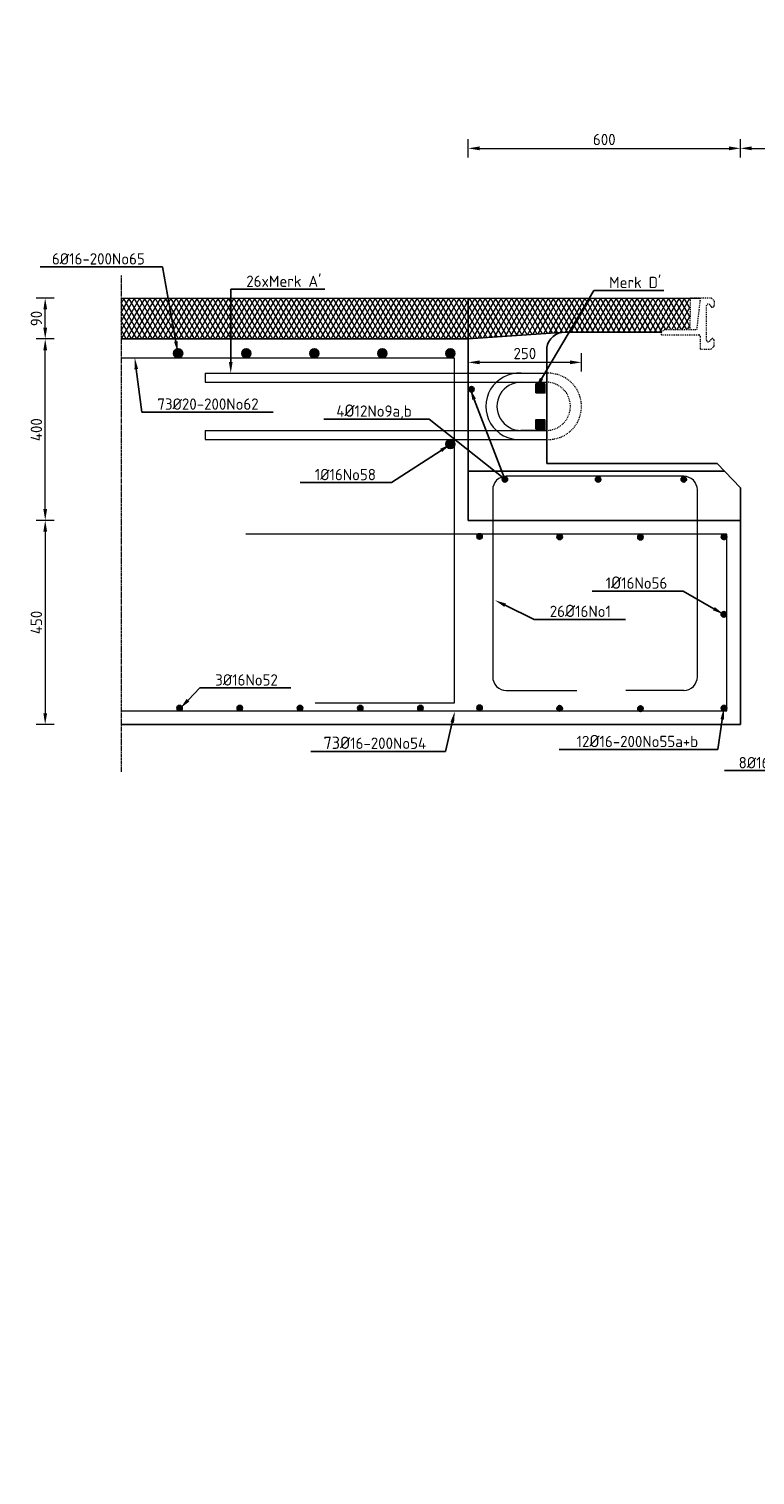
# Model space of a CAD drawing. Header units: millimetres. Extents: x -8028558 to 327273, y -63352 to 83293.
# Tile 35 of 195: x -845 to 755, y -13234 to -10046. Entities that reach past the tile are written whole.
import ezdxf
from ezdxf import colors
from ezdxf.entities.mleader import LeaderData, LeaderLine
from ezdxf.math import Vec2, Vec3

# ---------------------------------------------------------------- set-up
doc = ezdxf.new("R2010")
doc.units = ezdxf.units.MM
doc.linetypes.add('NLCS-HIDDEN', pattern=[4, 2, -2])
doc.linetypes.add('XX-AFBREEK', pattern=[7, 4, -1, 1, -1])
for name, color, linetype, lineweight in [('B-CO-BC-AFBREEKLIJN-G', 7, 'XX-AFBREEK', 18), ('B-CO-BC-BETONVORM-GD', 90, 'Continuous', 25), ('B-CO-BC-BETONVORM-M', 7, 'Continuous', 18), ('B-CO-BC-STORTNAAD-GD', 10, 'BC-STORTNAAD', 25), ('B-CO-BC-WAPENING-GD', 130, 'Continuous', 25), ('B-CO-BC-WAPENING-GN', 150, 'NLCS-HIDDEN', 13), ('B-CO-BC-WAPENING_HOOFDWAPENING-G', 170, 'Continuous', 18), ('B-CO-SC-STAALVORM-A', 252, 'Continuous', 18), ('B-CO-SC-STAALVORM-AD', 252, 'Continuous', 18), ('B-CO-SC-STAALVORM-GN', 10, 'NLCS-HIDDEN', 13), ('B-CO-VH-VERHARDING_ASFALT-A', 252, 'Continuous', 18), ('B-CO-VH-VERHARDING_ASFALT-G', 252, 'Continuous', 18), ('V-CO-BC-OVERIGMATERIAAL-M', 7, 'Continuous', 18), ('X-XX-AL-M', 7, 'Continuous', 18), ('X-XX-AL-T25', 7, 'Continuous', 25), ('X-XX-AL-VERWIJZING-T25', 7, 'Continuous', 25)]:
    doc.layers.add(name, color=color, linetype=linetype, lineweight=lineweight)
doc.styles.add('NLCS-ISO-MM10-T25', font='NLCS-ISO.ttf', dxfattribs={"height": 25})
doc.linetypes.add('BC-STORTNAAD', pattern='A,15,-1,[175,NLCS.SHX,S=1,R=0,X=0,Y=0],-1', length=17)
doc.dimstyles.new('NLCS-MM10-T25-PIJL_L0_H0', dxfattribs={"dimscale": 10, "dimtxt": 2.5, "dimasz": 2.5, "dimexe": 2, "dimexo": 2, "dimgap": 0.7, "dimtad": 1, "dimdec": 0, "dimzin": 0, "dimdsep": 46, "dimtxsty": 'NLCS-ISO-MM10-T25', "dimcen": 0, "dimdle": 2, "dimclrd": 256, "dimclre": 256, "dimclrt": 256, "dimadec": 0, "dimazin": 0, "dimtfac": 1, "dimtdec": 3, "dimtofl": 0, "dimtmove": 0, "dimatfit": 3, "dimfxl": 2, "dimfxlon": 1, "dimtfillclr": 256, "dimtolj": 1, "dimtzin": 0, "dimlwd": -1, "dimlwe": -1, "dimarcsym": 0})
doc.dimstyles.new('NLCS-MM10-T25-PIJL_L0_H4', dxfattribs={"dimscale": 10, "dimtxt": 2.5, "dimasz": 2.5, "dimexe": 2, "dimexo": 2, "dimgap": 0.7, "dimtad": 1, "dimdec": 0, "dimzin": 0, "dimdsep": 46, "dimtxsty": 'NLCS-ISO-MM10-T25', "dimcen": 0, "dimdle": 2, "dimclrd": 256, "dimclre": 256, "dimclrt": 256, "dimadec": 4, "dimazin": 0, "dimtfac": 1, "dimtdec": 3, "dimtofl": 0, "dimtmove": 0, "dimatfit": 3, "dimfxl": 2, "dimfxlon": 1, "dimtfillclr": 256, "dimtolj": 1, "dimtzin": 0, "dimlwd": -1, "dimlwe": -1, "dimarcsym": 0})
pattern_1 = [(45, (29559.305, -2e-12), (-2.8284271, 2.8284271), []), (45, (29559.305, 2.4284), (-2.8284271, 2.8284271), []), (45, (29559.305, 2.5284), (-2.8284271, 2.8284271), []), (45, (29559.305, 2.6284), (-2.8284271, 2.8284271), [])]

# ---------------------------------------------------------------- blocks, each defined once
blk = doc.blocks.new('*D1825')
at = {"layer": 'X-XX-AL-M', "transparency": 16777216}
for p, q in [((722.7, -10328.9), (722.7, -10288.9)), ((957.5, -10328.9), (957.5, -10288.9)), ((747.7, -10308.9), (932.5, -10308.9))]:
    blk.add_line(p, q, dxfattribs=at)
for points in [[(747.7, -10304.7), (747.7, -10313.1), (722.7, -10308.9)], [(932.5, -10304.7), (932.5, -10313.1), (957.5, -10308.9)]]:
    blk.add_solid(points, dxfattribs=at)
at = {"layer": 'X-XX-AL-M', "transparency": 16777216, "insert": (840.1, -10289.4), "char_height": 25, "attachment_point": 5, "style": 'NLCS-ISO-MM10-T25'}
blk.add_mtext('\\A1;Var', dxfattribs=at)
blk = doc.blocks.new('*D1826')
at = {"layer": 'X-XX-AL-M', "transparency": 16777216}
for p, q in [((122.7, -10328.9), (122.7, -10288.9)), ((722.7, -10328.9), (722.7, -10288.9)), ((147.7, -10308.9), (697.7, -10308.9))]:
    blk.add_line(p, q, dxfattribs=at)
for points in [[(147.7, -10304.7), (147.7, -10313.1), (122.7, -10308.9)], [(697.7, -10304.7), (697.7, -10313.1), (722.7, -10308.9)]]:
    blk.add_solid(points, dxfattribs=at)
at = {"layer": 'X-XX-AL-M', "transparency": 16777216, "insert": (422.7, -10289.4), "char_height": 25, "attachment_point": 5, "style": 'NLCS-ISO-MM10-T25'}
blk.add_mtext('\\A1;600', dxfattribs=at)
blk = doc.blocks.new('*D1823')
at = {"layer": 'X-XX-AL-M', "transparency": 16777216}
for p, q in [((-789.5, -10639.1), (-829.5, -10639.1)), ((-809.5, -10704.1), (-809.5, -10664.1)), ((-789.5, -10729.1), (-829.5, -10729.1))]:
    blk.add_line(p, q, dxfattribs=at)
for points in [[(-813.6, -10664.1), (-805.3, -10664.1), (-809.5, -10639.1)], [(-813.6, -10704.1), (-805.3, -10704.1), (-809.5, -10729.1)]]:
    blk.add_solid(points, dxfattribs=at)
at = {"layer": 'X-XX-AL-M', "transparency": 16777216, "insert": (-829, -10684.1), "char_height": 25, "attachment_point": 5, "rotation": 90, "style": 'NLCS-ISO-MM10-T25'}
blk.add_mtext('\\A1;90', dxfattribs=at)
blk = doc.blocks.new('*D1824')
at = {"layer": 'B-CO-BC-BETONVORM-M', "transparency": 16777216}
for p, q in [((-789.5, -11129.1), (-829.5, -11129.1)), ((-809.5, -11154.1), (-809.5, -11554.1)), ((-789.5, -11579.1), (-829.5, -11579.1))]:
    blk.add_line(p, q, dxfattribs=at)
for points in [[(-813.6, -11154.1), (-805.3, -11154.1), (-809.5, -11129.1)], [(-813.6, -11554.1), (-805.3, -11554.1), (-809.5, -11579.1)]]:
    blk.add_solid(points, dxfattribs=at)
at = {"layer": 'B-CO-BC-BETONVORM-M', "transparency": 16777216, "insert": (-829, -11354.1), "char_height": 25, "attachment_point": 5, "rotation": 90, "style": 'NLCS-ISO-MM10-T25'}
blk.add_mtext('\\A1;450', dxfattribs=at)
blk = doc.blocks.new('*D1832')
at = {"layer": 'B-CO-BC-BETONVORM-M', "transparency": 16777216}
for p, q in [((-809.5, -10729.1), (-829.5, -10729.1)), ((-809.5, -11104.1), (-809.5, -10754.1)), ((-809.5, -11129.1), (-829.5, -11129.1))]:
    blk.add_line(p, q, dxfattribs=at)
for points in [[(-813.6, -10754.1), (-805.3, -10754.1), (-809.5, -10729.1)], [(-813.6, -11104.1), (-805.3, -11104.1), (-809.5, -11129.1)]]:
    blk.add_solid(points, dxfattribs=at)
at = {"layer": 'B-CO-BC-BETONVORM-M', "transparency": 16777216, "insert": (-829, -10929.1), "char_height": 25, "attachment_point": 5, "rotation": 90, "style": 'NLCS-ISO-MM10-T25'}
blk.add_mtext('\\A1;400', dxfattribs=at)
blk = doc.blocks.new('*D1813')
at = {"layer": 'X-XX-AL-M', "transparency": 16777216}
for p, q in [((122.7, -10800.7), (122.7, -10760.7)), ((372.4, -10800.7), (372.4, -10760.7)), ((347.4, -10780.7), (147.7, -10780.7))]:
    blk.add_line(p, q, dxfattribs=at)
for points in [[(147.7, -10776.5), (147.7, -10784.8), (122.7, -10780.7)], [(347.4, -10776.5), (347.4, -10784.8), (372.4, -10780.7)]]:
    blk.add_solid(points, dxfattribs=at)
at = {"layer": 'X-XX-AL-M', "transparency": 16777216, "insert": (247.6, -10761.2), "char_height": 25, "attachment_point": 5, "style": 'NLCS-ISO-MM10-T25'}
blk.add_mtext('\\A1;250', dxfattribs=at)

msp = doc.modelspace()

# ---------------------------------------------------------------- hatches: boundary and pattern name
at = {"layer": 'B-CO-SC-STAALVORM-A'}
h = msp.add_hatch(dxfattribs=at)
h.set_pattern_fill('ACO-STAAL', color=256, pattern_type=2)
h.set_pattern_definition(pattern_1)
h.paths.add_polyline_path([(-506.5, -10760.8, 1), (-526.5, -10760.8, 1)])
h = msp.add_hatch(dxfattribs=at)
h.set_pattern_fill('ACO-STAAL', color=256, pattern_type=2)
h.set_pattern_definition(pattern_1)
h.paths.add_polyline_path([(-356.5, -10760.8, 1), (-376.5, -10760.8, 1)])
h = msp.add_hatch(dxfattribs=at)
h.set_pattern_fill('ACO-STAAL', color=256, pattern_type=2)
h.set_pattern_definition(pattern_1)
h.paths.add_polyline_path([(-206.5, -10760.8, 1), (-226.5, -10760.8, 1)])
h = msp.add_hatch(dxfattribs=at)
h.set_pattern_fill('ACO-STAAL', color=256, pattern_type=2)
h.set_pattern_definition(pattern_1)
h.paths.add_polyline_path([(-56.5, -10760.8, 1), (-76.5, -10760.8, 1)])
h = msp.add_hatch(dxfattribs=at)
h.set_pattern_fill('ACO-STAAL', color=256, pattern_type=2)
h.set_pattern_definition(pattern_1)
h.paths.add_polyline_path([(93.5, -10760.8, 1), (73.5, -10760.8, 1)])
h = msp.add_hatch(dxfattribs=at)
h.set_pattern_fill('ACO-STAAL', color=256, pattern_type=2)
h.set_pattern_definition([(45, (29559.305, -200), (-2.8284271, 2.8284271), []), (45, (29559.305, -197.5716), (-2.8284271, 2.8284271), []), (45, (29559.305, -197.4716), (-2.8284271, 2.8284271), []), (45, (29559.305, -197.3716), (-2.8284271, 2.8284271), [])])
h.paths.add_polyline_path([(93.5, -10960.8, 1), (73.5, -10960.8, 1)])
at = {"layer": 'B-CO-SC-STAALVORM-AD'}
h = msp.add_hatch(dxfattribs=at)
h.set_pattern_fill('ACO-STAAL', color=256, pattern_type=2)
h.set_pattern_definition(pattern_1)
h.paths.add_polyline_path([(136, -10840, 1), (124, -10840, 1)])
h = msp.add_hatch(dxfattribs=at)
h.set_pattern_fill('ACO-STAAL', color=256, pattern_type=2)
h.set_pattern_definition(pattern_1)
h.paths.add_polyline_path([(209.6, -11038.5, 1), (197.6, -11038.5, 1)])
h = msp.add_hatch(dxfattribs=at)
h.set_pattern_fill('ACO-STAAL', color=256, pattern_type=2)
h.set_pattern_definition(pattern_1)
h.paths.add_polyline_path([(415, -11038.6, 1), (403, -11038.6, 1)])
h = msp.add_hatch(dxfattribs=at)
h.set_pattern_fill('ACO-STAAL', color=256, pattern_type=2)
h.set_pattern_definition(pattern_1)
h.paths.add_polyline_path([(603.8, -11038.6, 1), (591.8, -11038.6, 1)])
h = msp.add_hatch(dxfattribs=at)
h.set_pattern_fill('ACO-STAAL', color=256, pattern_type=2)
h.set_pattern_definition(pattern_1)
h.paths.add_polyline_path([(153.8, -11164.4, 1), (141.8, -11164.4, 1)])
h = msp.add_hatch(dxfattribs=at)
h.set_pattern_fill('ACO-STAAL', color=256, pattern_type=2)
h.set_pattern_definition(pattern_1)
h.paths.add_polyline_path([(330.3, -11165.5, 1), (318.3, -11165.5, 1)])
h = msp.add_hatch(dxfattribs=at)
h.set_pattern_fill('ACO-STAAL', color=256, pattern_type=2)
h.set_pattern_definition(pattern_1)
h.paths.add_polyline_path([(508.4, -11166.2, 1), (496.4, -11166.2, 1)])
h = msp.add_hatch(dxfattribs=at)
h.set_pattern_fill('ACO-STAAL', color=256, pattern_type=2)
h.set_pattern_definition(pattern_1)
h.paths.add_polyline_path([(692.5, -11165.1, 1), (680.5, -11165.1, 1)])
h = msp.add_hatch(dxfattribs=at)
h.set_pattern_fill('ACO-STAAL', color=256, pattern_type=2)
h.set_pattern_definition(pattern_1)
h.paths.add_polyline_path([(692.6, -11165.2, 1), (680.6, -11165.2, 1)])
h = msp.add_hatch(dxfattribs=at)
h.set_pattern_fill('ACO-STAAL', color=256, pattern_type=2)
h.set_pattern_definition(pattern_1)
h.paths.add_polyline_path([(692, -11336.2, 1), (680, -11336.2, 1)])
h = msp.add_hatch(dxfattribs=at)
h.set_pattern_fill('ACO-STAAL', color=256, pattern_type=2)
h.set_pattern_definition(pattern_1)
h.paths.add_polyline_path([(-507.5, -11543, 1), (-519.5, -11543, 1)])
h = msp.add_hatch(dxfattribs=at)
h.set_pattern_fill('ACO-STAAL', color=256, pattern_type=2)
h.set_pattern_definition(pattern_1)
h.paths.add_polyline_path([(-374.7, -11543, 1), (-386.7, -11543, 1)])
h = msp.add_hatch(dxfattribs=at)
h.set_pattern_fill('ACO-STAAL', color=256, pattern_type=2)
h.set_pattern_definition(pattern_1)
h.paths.add_polyline_path([(-241.9, -11543, 1), (-253.9, -11543, 1)])
h = msp.add_hatch(dxfattribs=at)
h.set_pattern_fill('ACO-STAAL', color=256, pattern_type=2)
h.set_pattern_definition(pattern_1)
h.paths.add_polyline_path([(-109.1, -11543, 1), (-121.1, -11543, 1)])
h = msp.add_hatch(dxfattribs=at)
h.set_pattern_fill('ACO-STAAL', color=256, pattern_type=2)
h.set_pattern_definition(pattern_1)
h.paths.add_polyline_path([(23.6, -11543, 1), (11.6, -11543, 1)])
h = msp.add_hatch(dxfattribs=at)
h.set_pattern_fill('ACO-STAAL', color=256, pattern_type=2)
h.set_pattern_definition(pattern_1)
h.paths.add_polyline_path([(153.8, -11542.3, 1), (141.8, -11542.3, 1)])
h = msp.add_hatch(dxfattribs=at)
h.set_pattern_fill('ACO-STAAL', color=256, pattern_type=2)
h.set_pattern_definition(pattern_1)
h.paths.add_polyline_path([(330.3, -11543.4, 1), (318.3, -11543.4, 1)])
h = msp.add_hatch(dxfattribs=at)
h.set_pattern_fill('ACO-STAAL', color=256, pattern_type=2)
h.set_pattern_definition(pattern_1)
h.paths.add_polyline_path([(508.4, -11544.1, 1), (496.4, -11544.1, 1)])
h = msp.add_hatch(dxfattribs=at)
h.set_pattern_fill('ACO-STAAL', color=256, pattern_type=2)
h.set_pattern_definition(pattern_1)
h.paths.add_polyline_path([(692.5, -11543, 1), (680.5, -11543, 1)])
at = {"layer": 'B-CO-VH-VERHARDING_ASFALT-A'}
h = msp.add_hatch(dxfattribs=at)
h.set_pattern_fill('AVH-ASFALT', color=256, scale=10, pattern_type=2)
h.set_pattern_definition([(60, (29559.305, -2e-12), (-8.660254, 5), []), (120, (29559.305, -2e-12), (-8.660254, -5), [])])
h.paths.add_polyline_path([(-355.9, -10729.1), (-302.8, -10639.1), (-642.3, -10639.1), (-642.3, -10729.1)])
h.paths.add_polyline_path([(-302.8, -10639.1), (-355.9, -10729.1), (122.7, -10729.1), (330.6, -10714.3, -0.035381), (336.5, -10713.9), (345.1, -10713.9), (389.2, -10639.1)])
h.paths.add_polyline_path([(389.2, -10639.1), (345.1, -10713.9), (549, -10713.9), (554.5, -10708.4), (611.2, -10708.4), (612.3, -10639.1)])
h.paths.add_polyline_path([(1343.7, -10713.9, -0.035381), (1349.6, -10714.3), (1514.2, -10726), (1561.6, -10639.1), (1067.8, -10639.1), (1068.9, -10708.4), (1125.6, -10708.4), (1131.2, -10713.9)])
h.paths.add_polyline_path([(1957.5, -10729.1), (1957.5, -10639.1), (1561.6, -10639.1), (1514.2, -10726), (1557.5, -10729.1)])
at = {"layer": 'X-XX-AL-T25', "true_color": 0x636466}
h = msp.add_hatch(color=251, dxfattribs=at)
h.dxf.hatch_style = 1
h.paths.add_polyline_path([(291.7, -10828.2), (271.7, -10828.2), (271.7, -10848.2), (291.7, -10848.2)])
h = msp.add_hatch(color=251, dxfattribs=at)
h.dxf.hatch_style = 1
h.paths.add_polyline_path([(291.7, -10907.6), (271.7, -10907.6), (271.7, -10927.6), (291.7, -10927.6)])

# ---------------------------------------------------------------- linework, layer by layer
at = {"layer": 'B-CO-BC-AFBREEKLIJN-G', "flags": 128}
msp.add_lwpolyline([(-642.3, -10589.1), (-642.3, -11683.2)], dxfattribs=at)
at = {"layer": 'B-CO-BC-BETONVORM-GD', "flags": 128}
for points in [[(122.7, -10729.1), (-642.3, -10729.1)], [(122.7, -10729.1), (336.5, -10713.9)], [(722.7, -11579.1), (722.7, -11057.5)], [(-642.3, -11579.1), (722.7, -11579.1)]]:
    msp.add_lwpolyline(points, dxfattribs=at)
at = {"layer": 'B-CO-BC-BETONVORM-GD', "ltscale": 500, "flags": 128}
msp.add_lwpolyline([(336.5, -10713.9, 0.365479), (295.7, -10748.3)], format="xyb", dxfattribs=at)
for points in [[(549, -10713.9), (336.5, -10713.9)], [(295.7, -10748.3), (295.7, -11004)], [(295.7, -11004), (671.7, -11004)], [(671.7, -11004), (722.7, -11057.5)]]:
    msp.add_lwpolyline(points, dxfattribs=at)
at = {"layer": 'B-CO-BC-STORTNAAD-GD', "ltscale": 0.5, "flags": 128}
for points in [[(122.7, -11129.1), (122.7, -10639.1)], [(687.3, -11020.3), (122.7, -11020.3)], [(722.7, -11129.1), (122.7, -11129.1)]]:
    msp.add_lwpolyline(points, dxfattribs=at)
at = {"layer": 'B-CO-BC-WAPENING-GD'}
for points in [[(271.7, -10848.2), (291.7, -10848.2), (291.7, -10828.2), (271.7, -10828.2)], [(271.7, -10927.6), (291.7, -10927.6), (291.7, -10907.6), (271.7, -10907.6)]]:
    msp.add_lwpolyline(points, close=True, dxfattribs=at)
for centre, radius in [((-516.5, -10760.8), 10), ((-366.5, -10760.8), 10), ((-216.5, -10760.8), 10), ((-66.5, -10760.8), 10), ((83.5, -10760.8), 10), ((130, -10840), 6), ((83.5, -10960.8), 10), ((203.6, -11038.5), 6), ((409, -11038.6), 6), ((597.8, -11038.6), 6), ((147.8, -11164.4), 6), ((324.3, -11165.5), 6), ((502.4, -11166.2), 6), ((686.5, -11165.1), 6), ((686.6, -11165.2), 6), ((686, -11336.2), 6), ((-513.5, -11543), 6), ((-380.7, -11543), 6), ((-247.9, -11543), 6), ((-115.1, -11543), 6), ((17.6, -11543), 6), ((147.8, -11542.3), 6), ((324.3, -11543.4), 6), ((502.4, -11544.1), 6), ((686.5, -11543), 6)]:
    msp.add_circle(centre, radius, dxfattribs=at)
at = {"layer": 'B-CO-BC-WAPENING-GN', "flags": 128}
for points in [[(295.7, -10950.7, 1.051225), (295.7, -10804.7)], [(295.7, -10930.9, 0.982941), (295.7, -10824.5)]]:
    msp.add_lwpolyline(points, format="xyb", dxfattribs=at)
at = {"layer": 'B-CO-BC-WAPENING_HOOFDWAPENING-G', "flags": 128}
for points in [[(92.7, -10771.1), (-642.3, -10771.1)], [(92.7, -11531), (92.7, -10771.1)], [(-456.6, -10804.8), (295.4, -10804.8)], [(-456.6, -10804.8), (-456.6, -10824.5)], [(-456.6, -10824.5), (295.8, -10824.5)], [(-456.6, -10930.9), (295.8, -10930.9)], [(-456.6, -10930.9), (-456.6, -10950.7)], [(-456.6, -10950.7), (295.8, -10950.7)], [(692.7, -11159.1), (-367, -11159.1)], [(692.7, -11549.1), (692.7, -11159.1)], [(206.7, -11503.8), (362.5, -11503.8)], [(597.8, -11503.8), (470.1, -11503.8)], [(-214.7, -11531), (92.7, -11531)], [(-642.3, -11549.1), (692.7, -11549.1)]]:
    msp.add_lwpolyline(points, dxfattribs=at)
for points in [[(239.3, -10804.8, 1.064137), (239.3, -10950.7)], [(239.3, -10824.5, 1.00352), (239.6, -10930.9)], [(176.7, -11473.8, 0.414214), (206.7, -11503.8)], [(597.8, -11503.8, 0.414214), (627.8, -11473.8)]]:
    msp.add_lwpolyline(points, format="xyb", dxfattribs=at)
at = {"layer": 'B-CO-BC-WAPENING_HOOFDWAPENING-G'}
msp.add_lwpolyline([(627.8, -11473.8), (627.8, -11061.9, 0.414214), (597.8, -11031.9), (206.7, -11031.9, 0.414214), (176.7, -11061.9), (176.7, -11473.8)], format="xyb", dxfattribs=at)
at = {"layer": 'B-CO-SC-STAALVORM-GN', "flags": 128}
for points in [[(612.3, -10639.1), (611.2, -10708.4)], [(658.8, -10639.1), (612.3, -10639.1)], [(626.9, -10708.4), (634.9, -10639.1)], [(658.8, -10639.1), (664.6, -10644.9)], [(664.6, -10644.9), (664.6, -10655.6)], [(648.1, -10732.1), (648.1, -10655.4)], [(549, -10713.9), (554.5, -10708.4)], [(554.5, -10708.4), (626.9, -10708.4)], [(549, -10719.9), (549, -10713.9)], [(549, -10719.9), (630.8, -10719.9)], [(634.8, -10751.6), (634.5, -10724.5)], [(664.6, -10745.1), (664.6, -10731.9)], [(634.8, -10751.6), (658.1, -10751.6)], [(658.1, -10751.6), (664.6, -10745.1)]]:
    msp.add_lwpolyline(points, dxfattribs=at)
for points in [[(654.9, -10653.4, 0.61982), (648.1, -10655.4)], [(658.1, -10657.5, 0.045064), (654.9, -10653.4)], [(658.1, -10657.5, 0.748975), (664.6, -10655.6)], [(634.5, -10724.5, 0.3609), (630.8, -10719.9)], [(648.1, -10732.1, 0.61982), (654.9, -10734.2)], [(654.9, -10734.2, 0.045064), (658.1, -10730)], [(664.6, -10731.9, 0.748975), (658.1, -10730)]]:
    msp.add_lwpolyline(points, format="xyb", dxfattribs=at)
at = {"layer": 'B-CO-VH-VERHARDING_ASFALT-G', "flags": 128}
msp.add_lwpolyline([(-642.3, -10639.1), (634.9, -10639.1)], dxfattribs=at)
at = {"layer": 'V-CO-BC-OVERIGMATERIAAL-M', "color": 18, "true_color": 0x000000, "flags": 128}
msp.add_lwpolyline([(295.4, -10930.9), (238.9, -10930.9)], dxfattribs=at)

# ---------------------------------------------------------------- dimensions: what is measured, and where the dimension line sits
at = {"layer": 'B-CO-BC-BETONVORM-M'}
for base, p1, p2, picture, middle in [((-809.5, -10729.1), (-809.5, -11129.1), (-809.5, -10729.1), '*D1832', (-829, -10929.1)), ((-809.5, -11579.1), (653.2, -11129.1), (653.2, -11579.1), '*D1824', (-829, -11354.1))]:
    dim = msp.add_linear_dim(base=base, p1=p1, p2=p2, angle=90, dimstyle='NLCS-MM10-T25-PIJL_L0_H0', dxfattribs=at)
    dim.commit()
    dim.dimension.update_dxf_attribs({"geometry": picture, "text_midpoint": middle})
at = {"layer": 'X-XX-AL-M'}
for base, p1, p2, picture, middle in [((722.7, -10308.9), (122.7, -10729.1), (722.7, -11118.3), '*D1826', (422.7, -10289.4)), ((122.7, -10780.7), (372.4, -10877.7), (122.7, -10930.9), '*D1813', (247.6, -10761.2))]:
    dim = msp.add_linear_dim(base=base, p1=p1, p2=p2, dimstyle='NLCS-MM10-T25-PIJL_L0_H4', dxfattribs=at)
    dim.commit()
    dim.dimension.update_dxf_attribs({"geometry": picture, "text_midpoint": middle})
dim = msp.add_linear_dim(base=(957.5, -10308.9), p1=(722.7, -11129.1), p2=(957.5, -11129.1), text='Var', dimstyle='NLCS-MM10-T25-PIJL_L0_H4', dxfattribs=at)
dim.commit()
dim.dimension.update_dxf_attribs({"geometry": '*D1825', "text_midpoint": (840.1, -10289.4)})
dim = msp.add_linear_dim(base=(-809.5, -10639.1), p1=(-642.3, -10729.1), p2=(-642.3, -10639.1), angle=90, dimstyle='NLCS-MM10-T25-PIJL_L0_H4', dxfattribs=at)
dim.commit()
dim.dimension.update_dxf_attribs({"geometry": '*D1823', "text_midpoint": (-829, -10684.1)})

# ---------------------------------------------------------------- leaders
at = {"layer": 'X-XX-AL-VERWIJZING-T25'}
ml = msp.add_multileader_mtext('Standard', dxfattribs=at)
ml.set_content('Merk B', color=256, style='NLCS-ISO-MM10-T25')
ml.set_leader_properties(color=256, linetype='ByLayer', lineweight=-1)
ml.build(insert=Vec2(0, 0))
ml.multileader.update_dxf_attribs({"text_left_attachment_type": 5, "text_right_attachment_type": 5, "dogleg_length": 25, "arrow_head_size": 25})
ctx = ml.context
ctx.base_point, ctx.char_height, ctx.arrow_head_size, ctx.landing_gap_size, ctx.plane_origin = Vec3(137517.8, -36029.7), 25, 25, 9, Vec3(137783.2, -36013.1)
ctx.left_attachment, ctx.right_attachment = 5, 5
notes = []
notes.append((ctx, [(0, (0, 0, 0), (0, 0), (1, 0), 1, [])]))
ctx.mtext.insert, ctx.mtext.flow_direction = Vec3(137526.8, -35999.7), 5
ml = msp.add_multileader_mtext('Standard', dxfattribs=at)
ml.set_content('6Ø16-200No65', color=256, style='NLCS-ISO-MM10-T25')
ml.set_leader_properties(color=256, linetype='ByLayer', lineweight=-1)
ml.build(insert=Vec2(0, 0))
ml.multileader.update_dxf_attribs({"text_left_attachment_type": 5, "text_right_attachment_type": 5, "dogleg_length": 25, "arrow_head_size": 25})
ctx = ml.context
ctx.base_point, ctx.char_height, ctx.arrow_head_size, ctx.landing_gap_size, ctx.plane_origin = Vec3(-803.7, -10570), 25, 25, 9, Vec3(-517.1, -10759.2)
ctx.left_attachment, ctx.right_attachment = 5, 5
notes.append((ctx, [(0, (1, 1, 0), (-550.7, -10570), (-1, 0), 25, [(0, [(-517.1, -10759.2)], 0, [])])]))
ctx.mtext.insert, ctx.mtext.flow_direction = Vec3(-794.7, -10540), 5
ml = msp.add_multileader_mtext('Standard', dxfattribs=at)
ml.set_content("26xMerk A'", color=256, style='NLCS-ISO-MM10-T25')
ml.set_leader_properties(color=256, linetype='ByLayer', lineweight=-1)
ml.build(insert=Vec2(0, 0))
ml.multileader.update_dxf_attribs({"text_left_attachment_type": 5, "text_right_attachment_type": 5, "dogleg_length": 25, "arrow_head_size": 25})
ctx = ml.context
ctx.base_point, ctx.char_height, ctx.arrow_head_size, ctx.landing_gap_size, ctx.plane_origin = Vec3(-375.3, -10619.4), 25, 25, 9, Vec3(-400.6, -10804.8)
ctx.left_attachment, ctx.right_attachment = 5, 5
notes.append((ctx, [(0, (1, 1, 0), (-400.3, -10619.4), (1, 0), 25, [(0, [(-400.6, -10804.8)], 0, [])])]))
ctx.mtext.insert, ctx.mtext.flow_direction = Vec3(-366.3, -10589.4), 5
ml = msp.add_multileader_mtext('Standard', dxfattribs=at)
ml.set_content("Merk D'", color=256, style='NLCS-ISO-MM10-T25')
ml.set_leader_properties(color=256, linetype='ByLayer', lineweight=-1)
ml.build(insert=Vec2(0, 0))
ml.multileader.update_dxf_attribs({"text_left_attachment_type": 5, "text_right_attachment_type": 5, "dogleg_length": 25, "arrow_head_size": 25})
ctx = ml.context
ctx.base_point, ctx.char_height, ctx.arrow_head_size, ctx.landing_gap_size, ctx.plane_origin = Vec3(424.3, -10622), 25, 25, 9, Vec3(271.7, -10838.2)
ctx.left_attachment, ctx.right_attachment = 5, 5
notes.append((ctx, [(0, (1, 1, 0), (399.3, -10622), (1, 0), 25, [(0, [(271.7, -10838.2)], 0, [])])]))
ctx.mtext.insert, ctx.mtext.flow_direction = Vec3(433.3, -10592), 5
ml = msp.add_multileader_mtext('Standard', dxfattribs=at)
ml.set_content('73Ø20-200No62', color=256, style='NLCS-ISO-MM10-T25')
ml.set_leader_properties(color=256, linetype='ByLayer', lineweight=-1)
ml.build(insert=Vec2(0, 0))
ml.multileader.update_dxf_attribs({"text_left_attachment_type": 5, "text_right_attachment_type": 5, "dogleg_length": 25, "arrow_head_size": 25})
ctx = ml.context
ctx.base_point, ctx.char_height, ctx.arrow_head_size, ctx.landing_gap_size, ctx.plane_origin = Vec3(-571.3, -10890.2), 25, 25, 9, Vec3(-612, -10771.1)
ctx.left_attachment, ctx.right_attachment = 5, 5
notes.append((ctx, [(1, (1, 1, 0), (-596.3, -10890.2), (1, 0), 25, [(0, [(-612, -10771.1)], 0, [])])]))
ctx.mtext.insert, ctx.mtext.flow_direction = Vec3(-562.3, -10860.2), 5
ml = msp.add_multileader_mtext('Standard', dxfattribs=at)
ml.set_content('4{\\H1.08333x;Ø}12No9a,b', color=256, style='NLCS-ISO-MM10-T25')
ml.set_leader_properties(color=256, linetype='ByLayer', lineweight=-1)
ml.build(insert=Vec2(0, 0))
ml.multileader.update_dxf_attribs({"text_left_attachment_type": 5, "text_right_attachment_type": 5, "dogleg_length": 25, "arrow_head_size": 25})
ctx = ml.context
ctx.base_point, ctx.char_height, ctx.arrow_head_size, ctx.landing_gap_size, ctx.plane_origin = Vec3(-176.9, -10906), 25, 25, 9, Vec3(369.1, -10884.5)
ctx.left_attachment, ctx.right_attachment = 5, 5
notes.append((ctx, [(0, (1, 1, 0), (37, -10906), (-1, 0), 25, [(1, [(127, -10838.9), (203.6, -11038.5)], 0, [])])]))
ctx.mtext.insert, ctx.mtext.flow_direction = Vec3(-167.9, -10873.5), 5
ml = msp.add_multileader_mtext('Standard', dxfattribs=at)
ml.set_content('1Ø16No58', color=256, style='NLCS-ISO-MM10-T25')
ml.set_leader_properties(color=256, linetype='ByLayer', lineweight=-1)
ml.build(insert=Vec2(0, 0))
ml.multileader.update_dxf_attribs({"text_left_attachment_type": 5, "text_right_attachment_type": 5, "dogleg_length": 25, "arrow_head_size": 25})
ctx = ml.context
ctx.base_point, ctx.char_height, ctx.arrow_head_size, ctx.landing_gap_size, ctx.plane_origin = Vec3(-224.4, -11045.6), 25, 25, 9, Vec3(84, -10961.2)
ctx.left_attachment, ctx.right_attachment = 5, 5
notes.append((ctx, [(0, (1, 1, 0), (-46.4, -11045.6), (-1, 0), 25, [(0, [(84, -10961.2)], 0, [])])]))
ctx.mtext.insert, ctx.mtext.width, ctx.mtext.flow_direction = Vec3(-215.4, -11015.6), 177.8, 5
ml = msp.add_multileader_mtext('Standard', dxfattribs=at)
ml.set_content('1{\\H1.08333x;Ø}16No56', color=256, style='NLCS-ISO-MM10-T25')
ml.set_leader_properties(color=256, linetype='ByLayer', lineweight=-1)
ml.build(insert=Vec2(0, 0))
ml.multileader.update_dxf_attribs({"text_left_attachment_type": 5, "text_right_attachment_type": 5, "dogleg_length": 25, "arrow_head_size": 25})
ctx = ml.context
ctx.base_point, ctx.char_height, ctx.arrow_head_size, ctx.landing_gap_size, ctx.plane_origin = Vec3(416.7, -11285.2), 25, 25, 9, Vec3(686, -11336.2)
ctx.left_attachment, ctx.right_attachment = 5, 5
notes.append((ctx, [(0, (1, 1, 0), (596.7, -11285.2), (-1, 0), 25, [(0, [(686, -11336.2)], 0, [])])]))
ctx.mtext.insert, ctx.mtext.flow_direction = Vec3(425.7, -11252.7), 5
ml = msp.add_multileader_mtext('Standard', dxfattribs=at)
ml.set_content('26{\\H1.08333x;Ø}16No1', color=256, style='NLCS-ISO-MM10-T25')
ml.set_leader_properties(color=256, linetype='ByLayer', lineweight=-1)
ml.build(insert=Vec2(0, 0))
ml.multileader.update_dxf_attribs({"text_left_attachment_type": 5, "text_right_attachment_type": 5, "dogleg_length": 25, "arrow_head_size": 25})
ctx = ml.context
ctx.base_point, ctx.char_height, ctx.arrow_head_size, ctx.landing_gap_size, ctx.plane_origin = Vec3(293.5, -11347.5), 25, 25, 9, Vec3(181.9, -11305.2)
ctx.left_attachment, ctx.right_attachment = 5, 5
notes.append((ctx, [(1, (1, 1, 0), (268.5, -11347.5), (1, 0), 25, [(0, [(181.9, -11305.2)], 0, [])])]))
ctx.mtext.insert, ctx.mtext.flow_direction = Vec3(302.5, -11315), 5
ml = msp.add_multileader_mtext('Standard', dxfattribs=at)
ml.set_content('3Ø16No52', color=256, style='NLCS-ISO-MM10-T25')
ml.set_leader_properties(color=256, linetype='ByLayer', lineweight=-1)
ml.build(insert=Vec2(0, 0))
ml.multileader.update_dxf_attribs({"text_left_attachment_type": 5, "text_right_attachment_type": 5, "dogleg_length": 25, "arrow_head_size": 25})
ctx = ml.context
ctx.base_point, ctx.char_height, ctx.arrow_head_size, ctx.landing_gap_size, ctx.plane_origin = Vec3(-443.8, -11498.3), 25, 25, 9, Vec3(-512, -11543.5)
ctx.left_attachment, ctx.right_attachment = 5, 5
notes.append((ctx, [(0, (1, 1, 0), (-468.8, -11498.3), (1, 0), 25, [(0, [(-512, -11543.5)], 0, [])])]))
ctx.mtext.insert, ctx.mtext.flow_direction = Vec3(-434.8, -11468.3), 5
ml = msp.add_multileader_mtext('Standard', dxfattribs=at)
ml.set_content('{\\H1.08333x;73Ø}16-200No54 ', color=256, style='NLCS-ISO-MM10-T25')
ml.set_leader_properties(color=256, linetype='ByLayer', lineweight=-1)
ml.build(insert=Vec2(0, 0))
ml.multileader.update_dxf_attribs({"text_left_attachment_type": 5, "text_right_attachment_type": 5, "dogleg_length": 25, "arrow_head_size": 25})
ctx = ml.context
ctx.base_point, ctx.char_height, ctx.arrow_head_size, ctx.landing_gap_size, ctx.plane_origin = Vec3(-205, -11638.3), 25, 25, 9, Vec3(110.2, -11520.8)
ctx.left_attachment, ctx.right_attachment = 5, 5
notes.append((ctx, [(0, (1, 1, 0), (72.8, -11638.3), (-1, 0), 25, [(0, [(93.2, -11550.3)], 0, [])])]))
ctx.mtext.insert, ctx.mtext.flow_direction = Vec3(-196, -11605.8), 5
ml = msp.add_multileader_mtext('Standard', dxfattribs=at)
ml.set_content('12{\\H1.08333x;Ø}16-200No55a+b', color=256, style='NLCS-ISO-MM10-T25')
ml.set_leader_properties(color=256, linetype='ByLayer', lineweight=-1)
ml.build(insert=Vec2(0, 0))
ml.multileader.update_dxf_attribs({"text_left_attachment_type": 5, "text_right_attachment_type": 5, "dogleg_length": 25, "arrow_head_size": 25})
ctx = ml.context
ctx.base_point, ctx.char_height, ctx.arrow_head_size, ctx.landing_gap_size, ctx.plane_origin = Vec3(352.6, -11634.4), 25, 25, 9, Vec3(685.6, -11529.4)
ctx.left_attachment, ctx.right_attachment = 5, 5
notes.append((ctx, [(0, (1, 1, 0), (672.7, -11634.4), (-1, 0), 25, [(0, [(686.5, -11543)], 0, [])])]))
ctx.mtext.insert, ctx.mtext.flow_direction = Vec3(361.6, -11601.9), 5
ml = msp.add_multileader_mtext('Standard', dxfattribs=at)
ml.set_content('8Ø16-200No15', color=256, style='NLCS-ISO-MM10-T25')
ml.set_leader_properties(color=256, linetype='ByLayer', lineweight=-1)
ml.build(insert=Vec2(0, 0))
ml.multileader.update_dxf_attribs({"text_left_attachment_type": 5, "text_right_attachment_type": 5, "dogleg_length": 25, "arrow_head_size": 25})
ctx = ml.context
ctx.base_point, ctx.char_height, ctx.arrow_head_size, ctx.landing_gap_size, ctx.plane_origin = Vec3(709.8, -11680.7), 25, 25, 9, Vec3(996.8, -11611.3)
ctx.left_attachment, ctx.right_attachment = 5, 5
notes.append((ctx, [(0, (1, 1, 0), (957.8, -11680.7), (-1, 0), 25, [(0, [(996.8, -11611.3)], 0, [])])]))
ctx.mtext.insert, ctx.mtext.flow_direction = Vec3(718.8, -11650.7), 5
for ctx, leaders in notes:
    for number, flags, end, landing, length, lines in leaders:
        leader = LeaderData()
        leader.index, (leader.has_last_leader_line, leader.has_dogleg_vector, leader.attachment_direction) = number, flags
        leader.last_leader_point, leader.dogleg_vector, leader.dogleg_length = Vec3(end), Vec3(landing), length
        for number, points, colour, breaks in lines:
            line = LeaderLine()
            line.index, line.vertices, line.color, line.breaks = number, Vec3.list(points), colors.encode_raw_color(colour), breaks
            leader.lines.append(line)
        ctx.leaders.append(leader)

doc.saveas('drawing.dxf')
